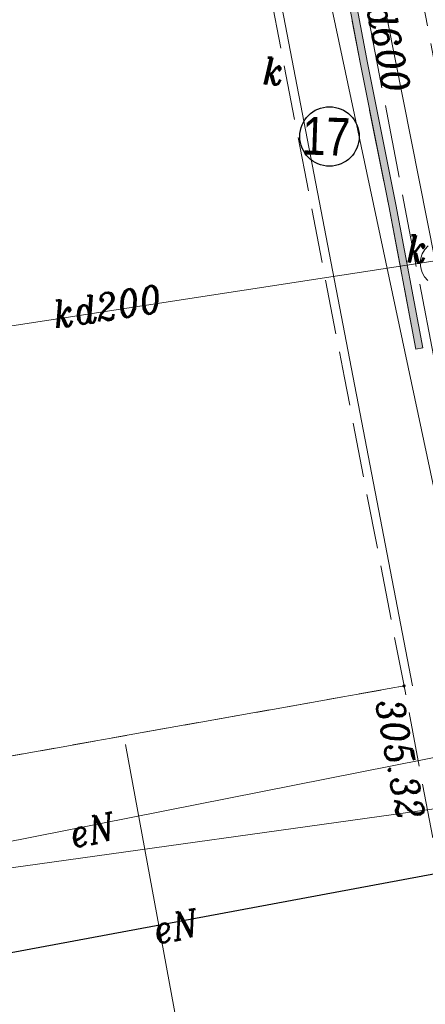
# Model space of a CAD drawing. Extents: x 779 to 3668, y -1329 to 9570.
# Tile 83 of 106: x 2148 to 2159, y -273 to -246. Entities that reach past the tile are written whole.
import ezdxf

# ---------------------------------------------------------------- set-up
doc = ezdxf.new("R2010")
doc.units = 0
for name, pattern in [('1.5_0.5', [2, 1.5, -0.5]), ('CIĄGłA', [0]), ('mz2.0_0.5', [2.5, 2, -0.5])]:
    doc.linetypes.add(name, pattern=pattern)
for name, color, linetype, lineweight in [('AGP1_HATCH', 7, 'Continuous', 5), ('AGP1_OPISY', 7, 'Continuous', 13), ('bariera drogowa ochronna (linia)', 7, 'Continuous', 0), ('chodnik (powierzchnia) - ob. projektowany', 7, 'Continuous', 0), ('ekran akustyczny (linia) - ob. projektowany', 7, 'Continuous', 0), ('jezdnia (powierzchnia)', 7, 'Continuous', 0), ('kanał technologiczny (linia)', 7, 'Continuous', 0), ('komora podziemna - przewód kanalizacyjny (powierzchnia)-SK', 7, 'Continuous', 0), ('odwodnienie liniowe (linia)-SK', 7, 'Continuous', 0), ('odwodnienie liniowe (linia)-SK-Atr17', 7, 'Continuous', 0), ('przewód elektroenergetyczny (linia)-SEPOD', 7, 'Continuous', 0), ('przewód elektroenergetyczny (linia)-SEPOD-Atr1', 7, 'Continuous', 0), ('przewód kanalizacyjny (linia)-SK', 7, 'Continuous', 0), ('przewód kanalizacyjny (linia)-SK-Atr1', 7, 'Continuous', 0), ('punkt wysokościowy sztuczny', 7, 'Continuous', 0), ('punkt wysokościowy sztuczny-Atr2', 7, 'Continuous', 0), ('rura ochronna - przewód elektroenergetyczny (linia)-SE', 7, 'Continuous', 0), ('właz okrągły - siec kanalizacyjna (punkt)-SK-Atr17', 7, 'Continuous', 0)]:
    doc.layers.add(name, color=color, linetype=linetype, lineweight=lineweight)
doc.styles.add('ARIAL', font='ARIALN.TTF')
doc.styles.get("Standard").update_dxf_attribs({"font": 'arial.ttf'})
doc.linetypes.add('KTOK01-500', pattern='A,1.75,[13,dgnlstyle-rozp_2013.shx,S=0.002778,R=0,X=0,Y=0],1.75', length=3.5)

# ---------------------------------------------------------------- blocks, each defined once
blk = doc.blocks.new('PW02')
at = {"linetype": 'Continuous', "lineweight": 13, "ltscale": 10}
h = blk.add_hatch(color=0, dxfattribs=at)
edge = h.paths.add_edge_path()
edge.add_arc((0, 0), 0.45, 0, 360)
blk = doc.blocks.new('PZT MDCP podkład')
at = {"layer": 'bariera drogowa ochronna (linia)', "color": 8, "linetype": 'KTOK01-500', "lineweight": 13, "flags": 128}
blk.add_lwpolyline([(2084.646, 103.156), (2086.306, 94.146), (2088.056, 84.786), (2089.946, 74.546), (2091.886, 64.626), (2093.806, 54.736), (2095.766, 44.856), (2097.796, 35.206), (2099.926, 25.496), (2102.236, 15.946), (2104.896, 6.146), (2107.666, -3.744), (2109.796, -10.954), (2112.814, -19.835)], dxfattribs=at)
at = {"layer": 'chodnik (powierzchnia) - ob. projektowany', "color": 8, "linetype": 'mz2.0_0.5', "lineweight": 13, "flags": 128}
blk.add_lwpolyline([(2087.05, 145.266), (2087.05, 145.266), (2087.446, 143.206), (2091.006, 124.816), (2094.286, 107.736), (2095.816, 107.956), (2094.336, 115.646), (2092.466, 125.436), (2092.896, 125.466), (2092.886, 125.776), (2092.556, 127.526), (2090.136, 140.136), (2089.025, 145.87), (2089.025, 145.87)], dxfattribs=at)
at = {"layer": 'ekran akustyczny (linia) - ob. projektowany', "color": 8, "linetype": 'mz2.0_0.5', "lineweight": 13, "flags": 128}
blk.add_lwpolyline([(2086.645, 145.142), (2086.776, 144.456), (2087.306, 141.506), (2088.056, 137.596), (2088.826, 133.646), (2089.566, 129.716), (2090.366, 125.786), (2091.106, 121.856), (2091.886, 117.966), (2092.626, 114.026)], dxfattribs=at)
at = {"layer": 'jezdnia (powierzchnia)', "color": 8, "linetype": '1.5_0.5', "lineweight": 13, "flags": 128}
for points in [[(2070.276, 140.136), (2073.698, 118.206), (2074.596, 113.606), (2077.106, 102.056), (2092.306, 104.766), (2090.666, 113.236), (2087.736, 128.446), (2084.644, 144.53)], [(2121.58, -17.44), (2121.58, -17.44), (2119.166, -10.314), (2116.966, -3.184), (2116.146, -0.544), (2113.326, 8.386), (2110.936, 17.476), (2110.246, 19.936), (2110.076, 20.316), (2109.986, 20.546), (2109.896, 20.776), (2109.816, 21.006), (2109.746, 21.246), (2109.686, 21.486), (2109.266, 21.386), (2107.936, 26.806), (2105.746, 36.806), (2103.466, 47.496), (2101.776, 56.146), (2099.886, 65.716), (2097.696, 76.946), (2095.716, 86.936), (2093.966, 96.096), (2092.736, 102.466), (2092.306, 104.766), (2077.106, 102.056), (2077.796, 98.156), (2078.256, 95.836), (2079.416, 89.206), (2080.776, 82.376), (2082.496, 73.286), (2083.117, 69.993)]]:
    blk.add_lwpolyline(points, dxfattribs=at)
at = {"layer": 'kanał technologiczny (linia)', "color": 8, "linetype": 'Continuous', "lineweight": 13, "flags": 128}
blk.add_lwpolyline([(2076.829, 99.116), (2097.466, 101.996), (2098.496, 100.976), (2099.736, 94.596), (2102.876, 80.006), (2107.146, 57.576), (2110.276, 41.516), (2112.466, 30.966), (2113.936, 24.136), (2116.446, 18.576), (2123.106, -1.554), (2123.726, -2.874), (2127.703, -15.767)], dxfattribs=at)
at = {"layer": 'komora podziemna - przewód kanalizacyjny (powierzchnia)-SK', "color": 8, "linetype": 'Continuous', "lineweight": 13, "flags": 128}
blk.add_lwpolyline([(2092.956, 115.916), (2092.866, 116.016), (2092.806, 116.136), (2092.766, 116.256), (2092.746, 116.396), (2092.766, 116.526), (2092.806, 116.646), (2092.876, 116.766), (2092.966, 116.866)], dxfattribs=at)
at = {"layer": 'odwodnienie liniowe (linia)-SK', "color": 8, "linetype": 'Continuous', "lineweight": 13}
blk.add_line((2088.036, 128.196), (2092.536, 104.766), dxfattribs=at)
at = {"layer": 'przewód elektroenergetyczny (linia)-SEPOD', "color": 8, "linetype": 'Continuous', "lineweight": 13, "flags": 128}
for points in [[(2085.91, 144.917), (2088.426, 132.326), (2093.556, 108.186), (2094.666, 103.096), (2076.735, 99.552)], [(2095.676, 95.236), (2095.396, 96.506), (2094.546, 99.866), (2077.358, 96.668)]]:
    blk.add_lwpolyline(points, dxfattribs=at)
at = {"layer": 'przewód kanalizacyjny (linia)-SK', "color": 8, "linetype": 'Continuous', "lineweight": 13, "flags": 128}
for points in [[(2090.746, 128.656), (2093.166, 116.456)], [(2093.166, 116.456), (2074.596, 113.606)]]:
    blk.add_lwpolyline(points, dxfattribs=at)
at = {"layer": 'rura ochronna - przewód elektroenergetyczny (linia)-SE', "color": 8, "linetype": 'Continuous', "lineweight": 30, "flags": 128}
blk.add_lwpolyline([(2077.358, 96.668), (2094.546, 99.866)], dxfattribs=at)
at = {"layer": 'punkt wysokościowy sztuczny', "color": 8, "linetype": 'Continuous', "lineweight": 13, "xscale": 0.1, "yscale": 0.1, "zscale": 0.1}
blk.add_blockref('PW02', (2092.306, 104.766), dxfattribs=at)
at = {"layer": 'odwodnienie liniowe (linia)-SK-Atr17', "color": 8, "lineweight": 13, "insert": (2088.416, 121.296), "char_height": 0.75, "attachment_point": 7, "line_spacing_factor": 0.6}
blk.add_mtext('\\FITALIC_1250;\\H1x;\\W0.9;k', dxfattribs=at)
at = {"layer": 'przewód elektroenergetyczny (linia)-SEPOD-Atr1', "color": 8, "lineweight": 13, "char_height": 0.75, "attachment_point": 4, "line_spacing_factor": 0.6}
for insert, rotation in [((2083.121, 100.684), 11.182), ((2085.419, 98.044), 10.542)]:
    blk.add_mtext('\\FITALIC_1250;\\H1x;\\W0.9;eN', dxfattribs=dict(at, insert=insert, rotation=rotation))
at = {"layer": 'przewód kanalizacyjny (linia)-SK-Atr1', "color": 8, "lineweight": 13, "char_height": 0.75, "line_spacing_factor": 0.6}
for s, insert, attachment_point, rotation in [('\\FITALIC_1250;\\H1x;\\W0.9;kd600', (2091.534, 124.052), 4, 281.219), ('\\FITALIC_1250;\\H1x;\\W0.9;kd200', (2082.714, 114.599), 7, 8.725)]:
    blk.add_mtext(s, dxfattribs=dict(at, insert=insert, attachment_point=attachment_point, rotation=rotation))
at = {"layer": 'punkt wysokościowy sztuczny-Atr2', "color": 8, "lineweight": 13, "insert": (2092.266, 104.466), "char_height": 0.75, "attachment_point": 1, "rotation": 280.465, "line_spacing_factor": 0.6}
blk.add_mtext('\\FITALIC_1250;\\H1x;\\W0.9;305.32', dxfattribs=at)
at = {"layer": 'właz okrągły - siec kanalizacyjna (punkt)-SK-Atr17', "color": 8, "lineweight": 13, "insert": (2092.366, 116.406), "char_height": 0.75, "attachment_point": 7, "line_spacing_factor": 0.6}
blk.add_mtext('\\FITALIC_1250;\\H1x;\\W0.9;k', dxfattribs=at)

msp = doc.modelspace()

# ---------------------------------------------------------------- hatches: boundary and pattern name
at = {"layer": 'AGP1_HATCH', "true_color": 0xf8991e, "transparency": 33554579}
h = msp.add_hatch(color=30, dxfattribs=at)
h.dxf.hatch_style = 1
h.paths.add_polyline_path([(2158.585, -255.12), (2158.782, -255.083), (2158.041, -251.142), (2157.261, -247.252), (2156.521, -243.322), (2155.721, -239.392), (2154.981, -235.462), (2154.211, -231.512), (2153.462, -227.604), (2152.932, -224.654), (2152.8, -223.967), (2152.603, -224.004), (2152.735, -224.69), (2153.265, -227.64), (2154.015, -231.55), (2154.785, -235.5), (2155.525, -239.43), (2156.325, -243.36), (2157.065, -247.29), (2157.845, -251.18)])

# ---------------------------------------------------------------- linework, layer by layer
at = {"color": 18, "linetype": 'CIĄGłA', "lineweight": 5, "true_color": 0x000000}
msp.add_lwpolyline([(2158.585, -255.12), (2158.782, -255.083), (2158.041, -251.142), (2157.261, -247.252), (2156.521, -243.322), (2155.721, -239.392), (2154.981, -235.462), (2154.211, -231.512), (2153.462, -227.604), (2152.932, -224.654), (2152.8, -223.967), (2152.603, -224.004), (2152.735, -224.69), (2153.265, -227.64), (2154.015, -231.55), (2154.785, -235.5), (2155.525, -239.43), (2156.325, -243.36), (2157.065, -247.29), (2157.845, -251.18)], close=True, dxfattribs=at)
at = {"layer": 'AGP1_OPISY', "linetype": 'Continuous', "lineweight": 30}
msp.add_circle((2156.215, -249.275), 0.817, dxfattribs=at)

# ---------------------------------------------------------------- block references
at = {"layer": 'kanał technologiczny (linia)', "color": 18, "linetype": 'CIĄGłA', "lineweight": 5, "true_color": 0x000000}
msp.add_blockref('PZT MDCP podkład', (65.959, -369.147), dxfattribs=at)

# ---------------------------------------------------------------- texts
at = {"layer": 'AGP1_OPISY', "linetype": 'Continuous', "lineweight": 30, "insert": (2155.478, -248.731), "char_height": 1.0368, "width": 0.84164, "attachment_point": 1, "rotation": 358.0606, "style": 'ARIAL'}
msp.add_mtext('17', dxfattribs=at)

doc.saveas('drawing.dxf')
